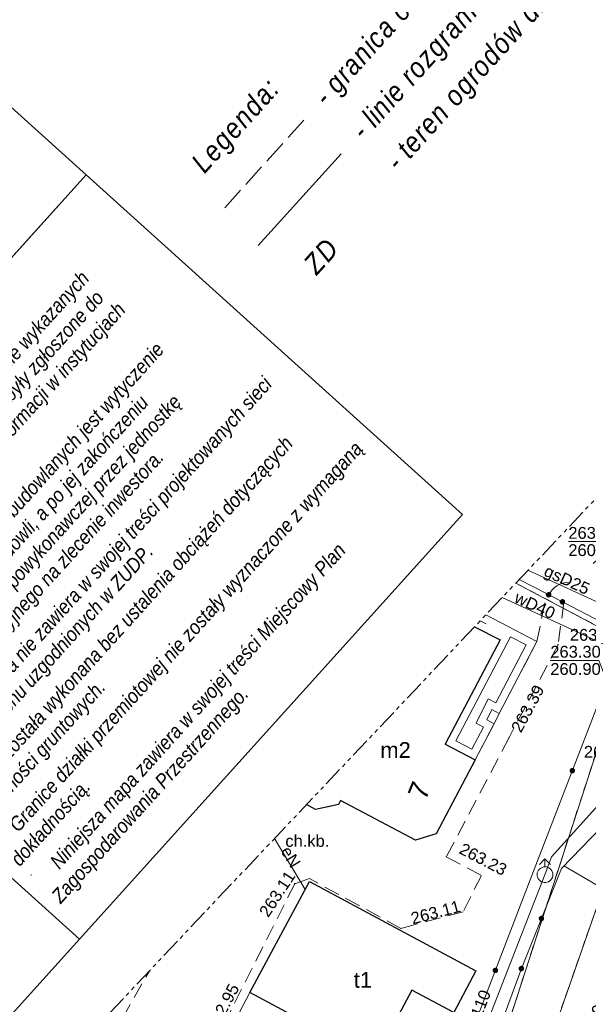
# Model space of a CAD drawing. Header units: metres. Extents: x 7427040 to 7427559, y 5541084 to 5541580.
# Tile 46 of 99: x 7427147 to 7427184, y 5541403 to 5541465. Entities that reach past the tile are written whole.
import ezdxf
from ezdxf.enums import TextEntityAlignment as Align

# ---------------------------------------------------------------- set-up
doc = ezdxf.new("R2010")
doc.units = ezdxf.units.M
doc.header["$MEASUREMENT"] = 0
for name, pattern in [('( Phantom )', [2.5, 1.25, -0.25, 0.25, -0.25, 0.25, -0.25]), ('PRZER1-1', [1, 0.5, -0.5]), ('PRZER2-1', [1.5, 1, -0.5]), ('PRZER3-1', [2, 1.5, -0.5])]:
    doc.linetypes.add(name, pattern=pattern)
doc.layers.get('0').update_dxf_attribs({"color": 4})
for name, color, linetype, lineweight in [('!_Granica terenu objętego planem', 7, 'Continuous', 0), ('GEPADR_O', 7, 'Continuous', 13), ('GESBTO', 7, 'Continuous', 13), ('GESBZO', 7, 'Continuous', 53), ('GESBZO_O', 7, 'Continuous', 53), ('GESDZI', 7, 'Continuous', 13), ('GESUZY', 96, 'Continuous', 13), ('GOSRBG', 7, 'Continuous', 13), ('GSLINK', 7, 'Continuous', 13), ('GSLKFU', 7, 'Continuous', 13), ('GSLKOG', 7, 'Continuous', 30), ('GSPWPS', 7, 'Continuous', 13), ('GSPWPS_O', 7, 'Continuous', 13), ('GSSIIN', 7, 'Continuous', 13), ('GSSKOD', 7, 'Continuous', 13), ('GSSKOD_O', 7, 'Continuous', 13), ('GSSOTW', 7, 'Continuous', 13), ('GULEPR', 1, 'Continuous', 13), ('GULEPR_O', 1, 'Continuous', 13), ('GULGPR', 52, 'Continuous', 13), ('GULGPR_O', 52, 'Continuous', 13), ('GULWPR', 5, 'Continuous', 13), ('GULWPR_O', 5, 'Continuous', 13), ('GUPPRZ_O', 7, 'Continuous', 13), ('GUPWDT', 5, 'Continuous', 13), ('OPISY', 7, 'Continuous', 0), ('tabelka', 7, 'Continuous', 0), ('Zakres tabelka', 7, 'Continuous', 0)]:
    doc.layers.add(name, color=color, linetype=linetype, lineweight=lineweight)
doc.styles.add('Arial', font='arial.ttf')
doc.styles.add('Style-ITALIC_1250', font='ITALIC_1250.shx')

# ---------------------------------------------------------------- blocks, each defined once
blk = doc.blocks.new('D_GUPWDT1')
at = {"color": 0, "lineweight": -2, "flags": 128}
for points in [[(-0.353553, 0.646447), (0, 1), (0.353553, 0.646447)], [(0, 0.5), (0, 1)]]:
    blk.add_lwpolyline(points, dxfattribs=at)
blk.add_lwpolyline([(0, 0.5), (0.086824, 0.492404), (0.17101, 0.469846), (0.25, 0.433013), (0.321394, 0.383022), (0.383022, 0.321394), (0.433013, 0.25), (0.469846, 0.17101), (0.492404, 0.086824), (0.5, 0), (0.492404, -0.086824), (0.469846, -0.17101), (0.433013, -0.25), (0.377875, -0.32743), (0.309079, -0.393027), (0.229113, -0.444418), (0.140866, -0.479746), (0.047528, -0.497736), (-0.047528, -0.497736), (-0.140866, -0.479746), (-0.229113, -0.444418), (-0.309079, -0.393027), (-0.377875, -0.32743), (-0.433013, -0.25), (-0.4725, -0.163534), (-0.494911, -0.071157), (-0.499434, 0.023791), (-0.485906, 0.117879), (-0.454816, 0.207708), (-0.407288, 0.290028), (-0.34504, 0.361867), (-0.27032, 0.420627), (-0.185831, 0.464184), (-0.094626, 0.490964), (0, 0.5)], close=True, dxfattribs=at)
blk = doc.blocks.new('D_GSPWPS1')
at = {"lineweight": -2, "extrusion": (0, 0, -1)}
blk.add_hatch(color=0, dxfattribs=at).paths.add_polyline_path([(0, -0.045), (-0.011647, -0.043467), (-0.0225, -0.038971), (-0.03182, -0.03182), (-0.038971, -0.0225), (-0.043467, -0.011647), (-0.045, 0), (-0.043467, 0.011647), (-0.038971, 0.0225), (-0.03182, 0.03182), (-0.0225, 0.038971), (-0.011647, 0.043467), (0, 0.045), (0.011647, 0.043467), (0.0225, 0.038971), (0.03182, 0.03182), (0.038971, 0.0225), (0.043467, 0.011647), (0.045, 0), (0.043467, -0.011647), (0.038971, -0.0225), (0.03182, -0.03182), (0.0225, -0.038971), (0.011647, -0.043467)])
blk = doc.blocks.new('D_KOLO')
at = {"lineweight": -2, "extrusion": (0, 0, -1)}
blk.add_hatch(color=0, dxfattribs=at).paths.add_polyline_path([(0, -0.175), (-0.045293, -0.169037), (-0.0875, -0.151554), (-0.123744, -0.123744), (-0.151554, -0.0875), (-0.169037, -0.045293), (-0.175, 0), (-0.169037, 0.045293), (-0.151554, 0.0875), (-0.123744, 0.123744), (-0.0875, 0.151554), (-0.045293, 0.169037), (0, 0.175), (0.045293, 0.169037), (0.0875, 0.151554), (0.123744, 0.123744), (0.151554, 0.0875), (0.169037, 0.045293), (0.175, 0), (0.169037, -0.045293), (0.151554, -0.0875), (0.123744, -0.123744), (0.0875, -0.151554), (0.045293, -0.169037)])
blk = doc.blocks.new('D_GSLKOG1')
at = {"lineweight": -2, "extrusion": (0, 0, -1)}
blk.add_hatch(color=0, dxfattribs=at).paths.add_polyline_path([(0, -0.175), (-0.045293, -0.169037), (-0.0875, -0.151554), (-0.123744, -0.123744), (-0.151554, -0.0875), (-0.169037, -0.045293), (-0.175, 0), (-0.169037, 0.045293), (-0.151554, 0.0875), (-0.123744, 0.123744), (-0.0875, 0.151554), (-0.045293, 0.169037), (0, 0.175), (0.045293, 0.169037), (0.0875, 0.151554), (0.123744, 0.123744), (0.151554, 0.0875), (0.169037, 0.045293), (0.175, 0), (0.169037, -0.045293), (0.151554, -0.0875), (0.123744, -0.123744), (0.0875, -0.151554), (0.045293, -0.169037)])
blk = doc.blocks.new('D_GSLKFU1')
at = {"color": 0, "lineweight": -2, "flags": 128}
blk.add_lwpolyline([(0, 0), (-0.012833, -0.195789), (-0.051111, -0.388229), (-0.114181, -0.574025), (-0.200962, -0.75), (-0.30997, -0.913142), (-0.43934, -1.06066), (-0.586858, -1.19003), (-0.75, -1.299038)], dxfattribs=at)
blk = doc.blocks.new('*U59')
at = {"layer": 'GESBZO', "color": 252, "linetype": 'Continuous', "lineweight": 30, "flags": 128}
blk.add_lwpolyline([(-98.328, 68.796), (-96.7, 67.977), (-100.19, 61.357), (-98.28, 60.357), (-100.76, 55.647), (-102.07, 55.257), (-106.83, 57.767), (-106.96, 57.517), (-108.42, 57.207), (-108.998, 57.508)], dxfattribs=at)
blk.add_lwpolyline([(-108.81, 52.627), (-98.24, 46.947), (-99.65, 44.307), (-102.3, 45.717), (-104.65, 41.327), (-112.59, 45.577), (-108.81, 52.627)], close=True, dxfattribs=at)
blk = doc.blocks.new('SIT-G1 BOISKO')
at = {"layer": '!_Granica terenu objętego planem', "color": 16, "linetype": 'PRZER3-1', "lineweight": 13}
blk.add_lwpolyline([(7427165.534, 5541458.997), (7427160.265, 5541453.165)], dxfattribs=at)
at = {"layer": '!_Granica terenu objętego planem', "color": 216, "linetype": 'Continuous', "lineweight": 13, "flags": 128}
blk.add_lwpolyline([(7427167.903, 5541456.858), (7427162.634, 5541451.025)], dxfattribs=at)
at = {"layer": 'GESBTO', "color": 252, "linetype": 'Continuous', "lineweight": 13, "flags": 128}
for points in [[(7427176.372, 5541426.81), (7427178, 5541425.99), (7427174.51, 5541419.37), (7427176.42, 5541418.37), (7427177.63, 5541420.66), (7427177.15, 5541420.91), (7427177.47, 5541421.56), (7427177.95, 5541421.31), (7427180.34, 5541425.88), (7427177.091, 5541427.571)], [(7427176.73, 5541427.189), (7427177.113, 5541426.996), (7427176.734, 5541427.193)]]:
    blk.add_lwpolyline(points, dxfattribs=at)
blk.add_lwpolyline([(7427178.669, 5541426.186), (7427175.186, 5541419.58), (7427176.211, 5541419.044), (7427176.953, 5541420.449), (7427176.486, 5541420.692), (7427177.247, 5541422.24), (7427177.738, 5541421.984), (7427179.665, 5541425.668), (7427178.669, 5541426.186)], close=True, dxfattribs=at)
at = {"layer": 'GESDZI', "color": 252, "linetype": 'Continuous', "lineweight": 13, "flags": 128}
for points in [[(7427209.995, 5541462.384), (7427209.73, 5541461.89), (7427206.49, 5541456.62), (7427205.52, 5541455.13), (7427198.69, 5541442.63), (7427193.64, 5541434.15), (7427191.93, 5541430.98), (7427190.11, 5541425.78), (7427188.33, 5541421.03), (7427172.3, 5541375.06), (7427171.65, 5541371.89), (7427172.66, 5541368.39), (7427167.99, 5541374.1), (7427170.19, 5541378.25), (7427172.23, 5541382.19), (7427185.68, 5541423.7), (7427186.25, 5541424.69), (7427186.64, 5541425.54), (7427191.96, 5541437.51), (7427198.968, 5541450.717)], [(7427188.308, 5541439.438), (7427191.96, 5541437.51), (7427186.64, 5541425.54), (7427179.005, 5541429.596)], [(7427179.005, 5541429.596), (7427186.64, 5541425.54), (7427186.25, 5541424.69), (7427185.68, 5541423.7), (7427172.23, 5541382.19), (7427170.19, 5541378.25), (7427167.99, 5541374.1), (7427166.31, 5541376.18), (7427149.6, 5541397.01), (7427149.017, 5541397.869)]]:
    blk.add_lwpolyline(points, dxfattribs=at)
blk.add_lwpolyline([(7427188.33, 5541421.03), (7427206.1, 5541403.07), (7427172.66, 5541368.39), (7427171.65, 5541371.89), (7427172.3, 5541375.06), (7427188.33, 5541421.03)], close=True, dxfattribs=at)
at = {"layer": 'GESUZY', "color": 96, "linetype": 'PRZER1-1', "lineweight": 13}
for points in [[(7427209.995, 5541462.384), (7427209.73, 5541461.89), (7427206.49, 5541456.62), (7427205.52, 5541455.13), (7427198.69, 5541442.63), (7427193.64, 5541434.15), (7427191.93, 5541430.98), (7427190.11, 5541425.78), (7427188.33, 5541421.03), (7427172.3, 5541375.06), (7427171.65, 5541371.89), (7427172.66, 5541368.39), (7427167.99, 5541374.1), (7427170.19, 5541378.25), (7427172.23, 5541382.19), (7427185.68, 5541423.7), (7427186.25, 5541424.69), (7427186.64, 5541425.54), (7427191.96, 5541437.51), (7427198.968, 5541450.717)], [(7427188.308, 5541439.438), (7427191.96, 5541437.51), (7427186.64, 5541425.54), (7427179.005, 5541429.596)], [(7427179.005, 5541429.596), (7427186.64, 5541425.54), (7427186.25, 5541424.69), (7427185.68, 5541423.7), (7427172.23, 5541382.19), (7427170.19, 5541378.25), (7427167.99, 5541374.1), (7427166.31, 5541376.18), (7427149.6, 5541397.01), (7427149.017, 5541397.869)]]:
    blk.add_lwpolyline(points, dxfattribs=at)
blk.add_lwpolyline([(7427172.66, 5541368.39), (7427171.65, 5541371.89), (7427172.3, 5541375.06), (7427188.33, 5541421.03), (7427206.1, 5541403.07), (7427172.66, 5541368.39)], close=True, dxfattribs=at)
at = {"layer": 'GOSRBG', "color": 252, "linetype": '( Phantom )', "lineweight": 13, "flags": 128}
blk.add_lwpolyline([(7427455.093, 5541312.435), (7427244.198, 5541498.57), (7427125.239, 5541372.711), (7427331.365, 5541179.81), (7427455.093, 5541312.435)], close=True, dxfattribs=at)
at = {"layer": 'GSLINK', "color": 252, "linetype": 'Continuous', "lineweight": 13, "flags": 128}
blk.add_lwpolyline([(7427188.77, 5541407.72), (7427182.05, 5541411.63)], dxfattribs=at)
at = {"layer": 'GSLKFU', "color": 252, "linetype": 'Continuous', "lineweight": 13, "flags": 128}
blk.add_lwpolyline([(7427181.96, 5541428.4), (7427181.09, 5541428.85)], dxfattribs=at)
at = {"layer": 'GSLKOG', "color": 252, "linetype": 'Continuous', "lineweight": 13, "flags": 128}
for points in [[(7427195.537, 5541447.086), (7427194.23, 5541444.52), (7427195.21, 5541443.98), (7427190.06, 5541434.78), (7427186.03, 5541426.28), (7427185.26, 5541424.61), (7427179.92, 5541410.75), (7427175.48, 5541399.23)], [(7427179.221, 5541429.825), (7427180.95, 5541428.92), (7427181.09, 5541428.85)], [(7427181.96, 5541428.4), (7427182.05, 5541428.35), (7427186.03, 5541426.28)], [(7427189.57, 5541419.53), (7427187.57, 5541417.32), (7427181.9, 5541411.47), (7427179.35, 5541405.11)], [(7427179.35, 5541405.11), (7427176.61, 5541397.63), (7427169.71, 5541378.95), (7427170.24, 5541376.85), (7427170.98, 5541373.65), (7427174.65, 5541370.4)]]:
    blk.add_lwpolyline(points, dxfattribs=at)
at = {"layer": 'GSSIIN', "color": 252, "linetype": 'Continuous', "lineweight": 13, "flags": 128}
blk.add_lwpolyline([(7427177.47, 5541421.56), (7427177.95, 5541421.31), (7427177.63, 5541420.66), (7427177.15, 5541420.91), (7427177.47, 5541421.56)], close=True, dxfattribs=at)
at = {"layer": 'GSSKOD', "color": 252, "linetype": 'PRZER2-1', "lineweight": 13}
for points in [[(7427165.702, 5541415.521), (7427166.28, 5541415.22), (7427167.74, 5541415.53), (7427167.87, 5541415.78), (7427172.63, 5541413.27), (7427173.94, 5541413.66), (7427176.42, 5541418.37), (7427177.63, 5541420.66), (7427177.95, 5541421.31), (7427180.34, 5541425.88), (7427180.95, 5541428.92), (7427181.09, 5541428.85), (7427181.96, 5541428.4), (7427182.05, 5541428.35), (7427181.68, 5541425.68), (7427178.57, 5541419.78), (7427174.58, 5541412.21), (7427176.81, 5541411.02), (7427175.65, 5541408.71), (7427171.7, 5541407.66), (7427165.89, 5541410.82), (7427164.95, 5541410.5), (7427160.09, 5541400.83)], [(7427152.51, 5541399.36), (7427155.732, 5541404.973)]]:
    blk.add_lwpolyline(points, dxfattribs=at)
at = {"layer": 'GSSOTW', "color": 252, "linetype": 'PRZER3-1', "lineweight": 13}
blk.add_lwpolyline([(7427162.11, 5541403.59), (7427161.14, 5541401.75), (7427169.1, 5541397.49), (7427170.05, 5541399.34), (7427162.11, 5541403.59)], close=True, dxfattribs=at)
at = {"layer": 'GULEPR', "color": 1, "linetype": 'Continuous', "lineweight": 13, "flags": 128}
blk.add_lwpolyline([(7427165.62, 5541410.14), (7427163.66, 5541413.361)], dxfattribs=at)
at = {"layer": 'GULGPR', "color": 52, "linetype": 'Continuous', "lineweight": 13, "flags": 128}
blk.add_lwpolyline([(7427184.34, 5541428.31), (7427179.771, 5541430.406)], dxfattribs=at)
at = {"layer": 'GULWPR', "color": 5, "linetype": 'Continuous', "lineweight": 13, "flags": 128}
for points in [[(7427178.137, 5541428.677), (7427186.94, 5541424.64), (7427187.39, 5541424.6), (7427188.22, 5541424.1)], [(7427262.33, 5541288.74), (7427251.79, 5541298.05), (7427241.85, 5541305.96), (7427227.24, 5541317.81), (7427216.64, 5541326.49), (7427199.58, 5541341.84), (7427190.52, 5541350.49), (7427183.1, 5541357.58), (7427178.84, 5541360.69), (7427176.86, 5541362.44), (7427171.63, 5541368.56), (7427170.62, 5541370.21), (7427169.94, 5541372.96), (7427168.58, 5541379.03), (7427173.96, 5541393.42), (7427180.85, 5541411.07), (7427181.27, 5541412.2), (7427184.67, 5541415.98), (7427185.48, 5541416.11)]]:
    blk.add_lwpolyline(points, dxfattribs=at)
at = {"layer": 'GUPPRZ_O', "color": 36, "linetype": 'Continuous', "lineweight": 13, "flags": 128}
for points in [[(7427183.912, 5541430.828), (7427185.415, 5541432.232), (7427182.335, 5541432.232)], [(7427185.19, 5541422.37), (7427184.27, 5541424.682), (7427181.19, 5541424.682)]]:
    blk.add_lwpolyline(points, dxfattribs=at)
at = {"layer": 'tabelka', "color": 252, "lineweight": 13, "ltscale": 0.855832, "flags": 128}
for points in [[(7427089.18, 5541408.069), (7427140.826, 5541465.333), (7427151.712, 5541455.516), (7427100.065, 5541398.252), (7427089.18, 5541408.069)], [(7427151.712, 5541455.516), (7427127.369, 5541428.525), (7427151.275, 5541406.965), (7427175.618, 5541433.955), (7427151.712, 5541455.516)], [(7427109.624, 5541389.634), (7427136.926, 5541419.906), (7427151.275, 5541406.965), (7427123.973, 5541376.693), (7427109.624, 5541389.634)]]:
    blk.add_lwpolyline(points, close=True, dxfattribs=at)
at = {"layer": 'GESBZO', "color": 252, "linetype": 'Continuous', "lineweight": 30}
blk.add_blockref('*U59', (7427274.7, 5541358.013), dxfattribs=at)
at = {"layer": 'GSLKFU', "color": 7, "linetype": 'Continuous', "lineweight": 13, "rotation": 152.6501242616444}
blk.add_blockref('D_GSLKFU1', (7427181.09, 5541428.85), dxfattribs=at)
at = {"layer": 'GSLKOG', "color": 7, "linetype": 'Continuous', "lineweight": 13}
for name, p, rotation in [('D_GSLKOG1', (7427181.09, 5541428.85), 333.4349486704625), ('D_GSLKOG1', (7427181.96, 5541428.4), 330.9453954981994), ('D_KOLO', (7427182.59, 5541417.68), 248.9292547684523), ('D_KOLO', (7427182.59, 5541417.68), 248.9292547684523), ('D_KOLO', (7427180.625, 5541408.29), 248.1520085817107), ('D_KOLO', (7427180.625, 5541408.29), 248.1520085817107), ('D_GSLKOG1', (7427179.35, 5541405.11), 248.1520085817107), ('D_GSLKOG1', (7427179.35, 5541405.11), 249.8817042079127), ('D_KOLO', (7427177.7, 5541404.99), 248.9225058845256), ('D_KOLO', (7427177.7, 5541404.99), 248.9225058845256)]:
    blk.add_blockref(name, p, dxfattribs=dict(at, rotation=rotation))
at = {"layer": 'GSPWPS', "color": 7, "linetype": 'Continuous', "lineweight": 13}
for p in [(7427181.68, 5541425.68), (7427178.57, 5541419.78), (7427174.58, 5541412.21), (7427164.95, 5541410.5), (7427171.7, 5541407.66)]:
    blk.add_blockref('D_GSPWPS1', p, dxfattribs=at)
at = {"layer": 'GUPWDT', "color": 5, "linetype": 'Continuous', "lineweight": 13}
blk.add_blockref('D_GUPWDT1', (7427180.85, 5541411.07), dxfattribs=at)
at = {"layer": 'GEPADR_O', "color": 252, "linetype": 'Continuous', "lineweight": 13, "style": 'Arial'}
blk.add_text('7', height=1.25, rotation=67.65913, dxfattribs=at).set_placement((7427173.44, 5541416.18), align=Align.CENTER)
at = {"layer": 'GESBZO_O', "color": 252, "linetype": 'Continuous', "lineweight": 13, "style": 'Arial'}
for s, p in [('m2', (7427171.359, 5541418.491)), ('t1', (7427169.285, 5541403.889))]:
    blk.add_text(s, height=1, dxfattribs=at).set_placement(p, align=Align.CENTER)
at = {"layer": 'GSPWPS_O', "color": 252, "linetype": 'Continuous', "lineweight": 13, "style": 'Arial'}
blk.add_text('263.34', height=0.75, dxfattribs=at).set_placement((7427182.43, 5541425.93))
for s, rotation, p in [('263.39', 61.69676, (7427179.32, 5541420.03)), ('263.23', 332.55082, (7427175.33, 5541412.46)), ('263.11', 56.62171, (7427163.27, 5541408.31)), ('263.11', 14.79391, (7427172.45, 5541407.91)), ('262.95', 62.21823, (7427159.969, 5541401.051)), ('262.90', 44.29743, (7427182.77, 5541400.53))]:
    blk.add_text(s, height=0.75, rotation=rotation, dxfattribs=at).set_placement(p)
at = {"layer": 'GSSKOD_O', "color": 252, "linetype": 'Continuous', "lineweight": 13, "style": 'Arial'}
blk.add_text('ch.kb.', height=0.75, dxfattribs=at).set_placement((7427165.755, 5541412.84), align=Align.CENTER)
at = {"layer": 'GULEPR_O', "color": 1, "linetype": 'Continuous', "lineweight": 13, "style": 'Arial'}
blk.add_text('eN', height=0.75, rotation=301.32489, dxfattribs=at).set_placement((7427164.385, 5541412.003), align=Align.CENTER)
at = {"layer": 'GULGPR_O', "color": 52, "linetype": 'Continuous', "lineweight": 13, "style": 'Arial'}
blk.add_text('gsD25', height=0.75, rotation=335.36911, dxfattribs=at).set_placement((7427180.715, 5541430.093))
at = {"layer": 'GULWPR_O', "color": 5, "linetype": 'Continuous', "lineweight": 13, "style": 'Arial'}
for s, rotation, p in [('wD40', 335.31747, (7427178.84, 5541428.399)), ('w110', 68.8466, (7427176.53, 5541401.23))]:
    blk.add_text(s, height=0.75, rotation=rotation, dxfattribs=at).set_placement(p)
at = {"layer": 'GUPPRZ_O', "color": 36, "linetype": 'Continuous', "lineweight": 13, "style": 'Arial'}
for s, p in [('263.34', (7427182.335, 5541432.405)), ('260.99', (7427182.335, 5541431.31)), ('263.30', (7427181.19, 5541424.855)), ('260.90', (7427181.19, 5541423.76))]:
    blk.add_text(s, height=0.75, dxfattribs=at).set_placement(p)
at = {"layer": 'GUPPRZ_O', "color": 5, "linetype": 'Continuous', "lineweight": 13, "style": 'Arial'}
blk.add_text('263.15', height=0.75, dxfattribs=at).set_placement((7427183.32, 5541418.5))
at = {"layer": 'OPISY', "color": 252, "lineweight": 13, "insert": (7427150.3, 5541409.008), "char_height": 0.912335, "attachment_point": 7, "rotation": 47.9646, "style": 'Style-ITALIC_1250'}
blk.add_mtext('\\fArial|b0|i1|c238238|p39;\\H1x;\\W0.875;     Nie wyklucza się istnienia w terenie innych nie wykazanych\\Pna mapie urządzeń podziemnych, które nie były zgłoszone do\\Pinwentaryzacji, lub o których brak jest informacji w instytucjach\\Pbranżowych.\\P\\H0.3125x;\\W2.8;.\\P\\H3.2x;\\W0.875;     Warunkiem rozpoczęcia prac budowlanych jest wytyczenie\\Pw terenie projektowanych budowli, a po jej zakończeniu\\Pwykonanie inwentaryzacji powykonawczej przez jednostkę\\Pwykonawstwa geodezyjnego na zlecenie inwestora.\\P\\H0.3125x;\\W2.8;.\\P\\H1.4x;\\W2;      \\H2.28571x;\\W0.875;Niniejsza mapa nie zawiera w swojej treści projektowanych sieci\\Puzbrojenia terenu uzgodnionych w ZUDP.\\P\\H0.3125x;\\W2.8;.\\P\\H3.2x;\\W0.875;     Mapa została wykonana bez ustalenia obciążeń dotyczących\\Psłużebności gruntowych.\\P\\H0.3125x;\\W2.8;.\\P\\H3.2x;\\W0.875;     Granice działki przemiotowej nie zostały wyznaczone z wymaganą \\Pdokładnością.\\P\\H0.3125x;\\W2.8;.\\P\\H3.2x;\\W0.875;     Niniejsza mapa zawiera w swojej treści Miejscowy Plan\\PZagospodarowania Przestrzennego.', dxfattribs=at)
at = {"layer": 'Zakres tabelka', "color": 252, "linetype": 'Continuous', "lineweight": 13, "char_height": 1.28375, "attachment_point": 7, "rotation": 47.9646, "line_spacing_factor": 1.08, "style": 'Style-ITALIC_1250'}
for s, insert in [('\\fArial|b0|i1|c238238|p39;\\H1x;\\W0.866667;\\T1.119;- granica obszaru objętego planem', (7427167.263, 5541459.551)), ('\\fArial|b0|i1|c238238|p39;\\H1x;\\W0.866667;\\T1.119;- teren ogrodów działkowych', (7427171.83, 5541455.426)), ('\\fArial|b0|i1|c238238|p39;\\H1x;\\W0.866667;\\T1.119;- linie rozgraniczające', (7427169.632, 5541457.411)), ('\\fArial|b0|i1|c238238|p39;\\H1x;\\W0.866667;\\T1.119;Legenda:', (7427159.512, 5541455.289))]:
    blk.add_mtext(s, dxfattribs=dict(at, insert=insert))
at = {"layer": 'Zakres tabelka', "color": 216, "linetype": 'Continuous', "lineweight": 13, "insert": (7427166.357, 5541449.105), "char_height": 1.28375, "attachment_point": 7, "rotation": 47.9646, "line_spacing_factor": 1.08, "style": 'Style-ITALIC_1250'}
blk.add_mtext('\\fArial|b0|i1|c238238|p39;\\H1x;\\W0.866667;\\T1.119;ZD', dxfattribs=at)

msp = doc.modelspace()

# ---------------------------------------------------------------- block references
at = {"color": 7, "linetype": 'Continuous', "lineweight": 0}
msp.add_blockref('SIT-G1 BOISKO', (0, 0), dxfattribs=at)

doc.saveas('drawing.dxf')
